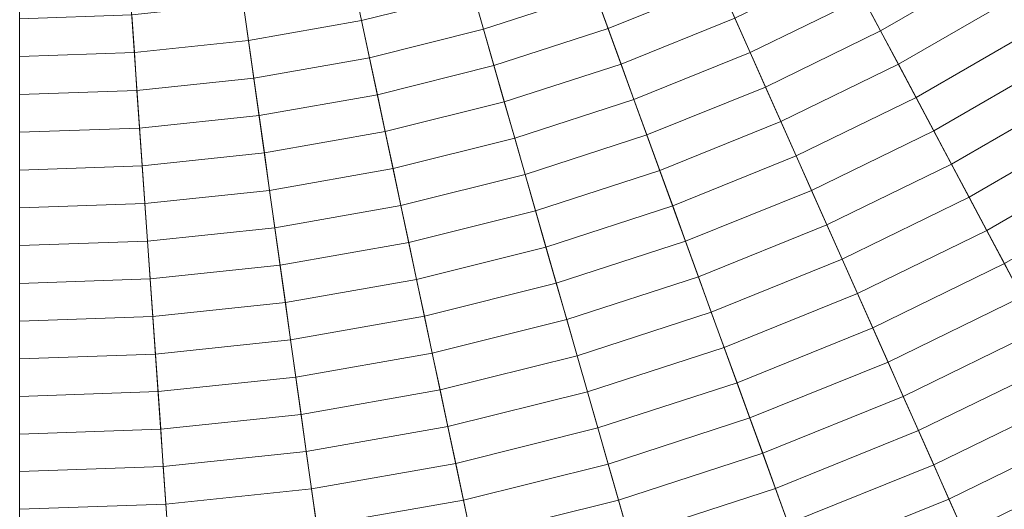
# Model space of a CAD drawing. Header units: centimetres. Extents: x -3.01 to 4.18, y -6.48 to 0.72.
# Tile 208 of 256: x 0.59 to 1.33, y -4.47 to -4.1. Entities that reach past the tile are written whole.
import ezdxf

# ---------------------------------------------------------------- set-up
doc = ezdxf.new("R2010")
doc.units = ezdxf.units.CM
doc.header["$LTSCALE"] = 2.54
doc.layers.add('Lucido design-1', color=7, linetype='Continuous')

# ---------------------------------------------------------------- blocks, each defined once
blk = doc.blocks.new('Gruppo-1')
at = {"color": 142, "linetype": 'Continuous', "lineweight": 9}
for points in [[(0.58636, -6.47952, -13.70234), (0.83739, -6.47076, -13.70234), (0.58651, -2.88305, -13.70234), (0.58636, -2.88306, -13.70234)], [(0.83739, -6.47076, -13.70234), (1.08719, -6.4445, -13.70234), (0.58666, -2.88304, -13.70234), (0.58651, -2.88305, -13.70234)], [(1.08719, -6.4445, -13.70234), (1.33456, -6.40089, -13.70234), (0.58681, -2.88301, -13.70234), (0.58666, -2.88304, -13.70234)], [(1.33456, -6.40089, -13.70234), (1.57828, -6.34012, -13.70234), (0.58696, -2.88298, -13.70234), (0.58681, -2.88301, -13.70234)], [(1.57828, -6.34012, -13.70234), (1.81716, -6.2625, -13.70234), (0.5871, -2.88293, -13.70234), (0.58696, -2.88298, -13.70234)], [(1.81716, -6.2625, -13.70234), (2.05005, -6.16841, -13.70234), (0.58724, -2.88287, -13.70234), (0.5871, -2.88293, -13.70234)], [(2.05005, -6.16841, -13.70234), (2.27581, -6.0583, -13.70234), (0.58738, -2.88281, -13.70234), (0.58724, -2.88287, -13.70234)], [(2.27581, -6.0583, -13.70234), (2.49334, -5.93271, -13.70234), (0.58751, -2.88273, -13.70234), (0.58738, -2.88281, -13.70234)], [(2.49334, -5.93271, -13.70234), (2.70158, -5.79225, -13.70234), (0.58763, -2.88265, -13.70234), (0.58751, -2.88273, -13.70234)], [(2.70158, -5.79225, -13.70234), (2.89951, -5.63761, -13.70234), (0.58775, -2.88255, -13.70234), (0.58763, -2.88265, -13.70234)], [(2.89951, -5.63761, -13.70234), (3.08618, -5.46953, -13.70234), (0.58786, -2.88245, -13.70234), (0.58775, -2.88255, -13.70234)], [(3.08618, -5.46953, -13.70234), (3.26066, -5.28885, -13.70234), (0.58797, -2.88234, -13.70234), (0.58786, -2.88245, -13.70234)], [(3.26066, -5.28885, -13.70234), (3.42212, -5.09643, -13.70234), (0.58806, -2.88223, -13.70234), (0.58797, -2.88234, -13.70234)], [(3.42212, -5.09643, -13.70234), (3.56976, -4.89322, -13.70234), (0.58815, -2.88211, -13.70234), (0.58806, -2.88223, -13.70234)], [(3.56976, -4.89322, -13.70234), (3.70286, -4.68021, -13.70234), (0.58823, -2.88198, -13.70234), (0.58815, -2.88211, -13.70234)], [(3.70286, -4.68021, -13.70234), (3.82078, -4.45843, -13.70234), (0.5883, -2.88185, -13.70234), (0.58823, -2.88198, -13.70234)], [(3.82078, -4.45843, -13.70234), (3.92295, -4.22897, -13.70234), (0.58837, -2.88171, -13.70234), (0.5883, -2.88185, -13.70234)], [(3.92295, -4.22897, -13.70234), (4.00886, -3.99293, -13.70234), (0.58842, -2.88157, -13.70234), (0.58837, -2.88171, -13.70234)], [(1.22715, -4.08604, -12.73052), (1.30965, -4.0384, -12.73052), (1.32485, -4.06273, -12.73588), (1.24061, -4.11136, -12.73588)], [(0.84027, -4.07544, -12.70526), (0.92298, -4.05482, -12.70526), (0.93091, -4.08248, -12.71011), (0.84625, -4.10358, -12.71011)], [(1.02372, -4.08253, -12.71507), (1.10648, -4.0491, -12.71507), (1.11817, -4.07535, -12.72012), (1.03355, -4.10954, -12.72012)], [(0.93091, -4.08248, -12.71011), (1.01389, -4.05552, -12.71011), (1.02372, -4.08253, -12.71507), (0.93883, -4.11012, -12.71507)], [(1.12985, -4.10158, -12.72527), (1.21367, -4.0607, -12.72527), (1.22715, -4.08604, -12.73052), (1.14152, -4.1278, -12.73052)], [(1.24061, -4.11136, -12.73588), (1.32485, -4.06273, -12.73588), (1.34004, -4.08703, -12.74133), (1.25407, -4.13667, -12.74133)], [(0.75632, -4.09025, -12.70526), (0.84027, -4.07544, -12.70526), (0.84625, -4.10358, -12.71011), (0.76033, -4.11874, -12.71011)], [(1.03355, -4.10954, -12.72012), (1.11817, -4.07535, -12.72012), (1.12985, -4.10158, -12.72527), (1.04337, -4.13652, -12.72527)], [(0.84625, -4.10358, -12.71011), (0.93091, -4.08248, -12.71011), (0.93883, -4.11012, -12.71507), (0.85223, -4.13171, -12.71507)], [(0.93883, -4.11012, -12.71507), (1.02372, -4.08253, -12.71507), (1.03355, -4.10954, -12.72012), (0.94675, -4.13774, -12.72012)], [(0.67155, -4.09916, -12.70526), (0.75632, -4.09025, -12.70526), (0.76033, -4.11874, -12.71011), (0.67356, -4.12786, -12.71011)], [(1.14152, -4.1278, -12.73052), (1.22715, -4.08604, -12.73052), (1.24061, -4.11136, -12.73588), (1.15318, -4.154, -12.73588)], [(1.25407, -4.13667, -12.74133), (1.34004, -4.08703, -12.74133), (1.35522, -4.11133, -12.74688), (1.26751, -4.16196, -12.74688)], [(0.58636, -4.10213, -12.70526), (0.67155, -4.09916, -12.70526), (0.67356, -4.12786, -12.71011), (0.58636, -4.1309, -12.71011)], [(0.76033, -4.11874, -12.71011), (0.84625, -4.10358, -12.71011), (0.85223, -4.13171, -12.71507), (0.76433, -4.14721, -12.71507)], [(1.04337, -4.13652, -12.72527), (1.12985, -4.10158, -12.72527), (1.14152, -4.1278, -12.73052), (1.05319, -4.16349, -12.73052)], [(0.85223, -4.13171, -12.71507), (0.93883, -4.11012, -12.71507), (0.94675, -4.13774, -12.72012), (0.8582, -4.15982, -12.72012)], [(0.94675, -4.13774, -12.72012), (1.03355, -4.10954, -12.72012), (1.04337, -4.13652, -12.72527), (0.95467, -4.16534, -12.72527)], [(1.15318, -4.154, -12.73588), (1.24061, -4.11136, -12.73588), (1.25407, -4.13667, -12.74133), (1.16484, -4.18019, -12.74133)], [(1.26751, -4.16196, -12.74688), (1.35522, -4.11133, -12.74688), (1.37039, -4.1356, -12.75253), (1.28095, -4.18723, -12.75253)], [(0.67356, -4.12786, -12.71011), (0.76033, -4.11874, -12.71011), (0.76433, -4.14721, -12.71507), (0.67556, -4.15654, -12.71507)], [(0.58636, -4.1309, -12.71011), (0.67356, -4.12786, -12.71011), (0.67556, -4.15654, -12.71507), (0.58636, -4.15965, -12.71507)], [(1.05319, -4.16349, -12.73052), (1.14152, -4.1278, -12.73052), (1.15318, -4.154, -12.73588), (1.063, -4.19044, -12.73588)], [(0.76433, -4.14721, -12.71507), (0.85223, -4.13171, -12.71507), (0.8582, -4.15982, -12.72012), (0.76833, -4.17566, -12.72012)], [(0.95467, -4.16534, -12.72527), (1.04337, -4.13652, -12.72527), (1.05319, -4.16349, -12.73052), (0.96258, -4.19293, -12.73052)], [(1.16484, -4.18019, -12.74133), (1.25407, -4.13667, -12.74133), (1.26751, -4.16196, -12.74688), (1.17649, -4.20636, -12.74688)], [(1.28095, -4.18723, -12.75253), (1.37039, -4.1356, -12.75253), (1.38554, -4.15986, -12.75827), (1.29438, -4.21249, -12.75827)], [(0.8582, -4.15982, -12.72012), (0.94675, -4.13774, -12.72012), (0.95467, -4.16534, -12.72527), (0.86417, -4.18791, -12.72527)], [(0.67556, -4.15654, -12.71507), (0.76433, -4.14721, -12.71507), (0.76833, -4.17566, -12.72012), (0.67757, -4.1852, -12.72012)], [(0.58636, -4.15965, -12.71507), (0.67556, -4.15654, -12.71507), (0.67757, -4.1852, -12.72012), (0.58636, -4.18839, -12.72012)], [(1.063, -4.19044, -12.73588), (1.15318, -4.154, -12.73588), (1.16484, -4.18019, -12.74133), (1.0728, -4.21738, -12.74133)], [(0.76833, -4.17566, -12.72012), (0.8582, -4.15982, -12.72012), (0.86417, -4.18791, -12.72527), (0.77233, -4.2041, -12.72527)], [(0.86417, -4.18791, -12.72527), (0.95467, -4.16534, -12.72527), (0.96258, -4.19293, -12.73052), (0.87014, -4.21598, -12.73052)], [(0.96258, -4.19293, -12.73052), (1.05319, -4.16349, -12.73052), (1.063, -4.19044, -12.73588), (0.97049, -4.2205, -12.73588)], [(1.17649, -4.20636, -12.74688), (1.26751, -4.16196, -12.74688), (1.28095, -4.18723, -12.75253), (1.18813, -4.2325, -12.75253)], [(1.29438, -4.21249, -12.75827), (1.38554, -4.15986, -12.75827), (1.40069, -4.1841, -12.76412), (1.3078, -4.23773, -12.76412)], [(0.67757, -4.1852, -12.72012), (0.76833, -4.17566, -12.72012), (0.77233, -4.2041, -12.72527), (0.67957, -4.21385, -12.72527)], [(1.0728, -4.21738, -12.74133), (1.16484, -4.18019, -12.74133), (1.17649, -4.20636, -12.74688), (1.0826, -4.24429, -12.74688)], [(0.58636, -4.18839, -12.72012), (0.67757, -4.1852, -12.72012), (0.67957, -4.21385, -12.72527), (0.58636, -4.21711, -12.72527)], [(0.77233, -4.2041, -12.72527), (0.86417, -4.18791, -12.72527), (0.87014, -4.21598, -12.73052), (0.77632, -4.23252, -12.73052)], [(1.18813, -4.2325, -12.75253), (1.28095, -4.18723, -12.75253), (1.29438, -4.21249, -12.75827), (1.19977, -4.25864, -12.75827)], [(1.3078, -4.23773, -12.76412), (1.40069, -4.1841, -12.76412), (1.41583, -4.20832, -12.77007), (1.32121, -4.26295, -12.77007)], [(0.87014, -4.21598, -12.73052), (0.96258, -4.19293, -12.73052), (0.97049, -4.2205, -12.73588), (0.8761, -4.24403, -12.73588)], [(0.97049, -4.2205, -12.73588), (1.063, -4.19044, -12.73588), (1.0728, -4.21738, -12.74133), (0.97839, -4.24805, -12.74133)], [(0.67957, -4.21385, -12.72527), (0.77233, -4.2041, -12.72527), (0.77632, -4.23252, -12.73052), (0.68157, -4.24248, -12.73052)], [(1.0826, -4.24429, -12.74688), (1.17649, -4.20636, -12.74688), (1.18813, -4.2325, -12.75253), (1.09239, -4.27119, -12.75253)], [(1.32121, -4.26295, -12.77007), (1.41583, -4.20832, -12.77007), (1.43095, -4.23253, -12.77612), (1.33461, -4.28815, -12.77612)], [(0.58636, -4.21711, -12.72527), (0.67957, -4.21385, -12.72527), (0.68157, -4.24248, -12.73052), (0.58636, -4.2458, -12.73052)], [(0.77632, -4.23252, -12.73052), (0.87014, -4.21598, -12.73052), (0.8761, -4.24403, -12.73588), (0.78031, -4.26092, -12.73588)], [(0.97839, -4.24805, -12.74133), (1.0728, -4.21738, -12.74133), (1.0826, -4.24429, -12.74688), (0.98628, -4.27559, -12.74688)], [(1.19977, -4.25864, -12.75827), (1.29438, -4.21249, -12.75827), (1.3078, -4.23773, -12.76412), (1.2114, -4.28475, -12.76412)], [(0.8761, -4.24403, -12.73588), (0.97049, -4.2205, -12.73588), (0.97839, -4.24805, -12.74133), (0.88206, -4.27207, -12.74133)], [(0.68157, -4.24248, -12.73052), (0.77632, -4.23252, -12.73052), (0.78031, -4.26092, -12.73588), (0.68357, -4.27109, -12.73588)], [(1.09239, -4.27119, -12.75253), (1.18813, -4.2325, -12.75253), (1.19977, -4.25864, -12.75827), (1.10217, -4.29807, -12.75827)], [(1.2114, -4.28475, -12.76412), (1.3078, -4.23773, -12.76412), (1.32121, -4.26295, -12.77007), (1.22301, -4.31084, -12.77007)], [(0.58636, -4.2458, -12.73052), (0.68157, -4.24248, -12.73052), (0.68357, -4.27109, -12.73588), (0.58636, -4.27449, -12.73588)], [(0.78031, -4.26092, -12.73588), (0.8761, -4.24403, -12.73588), (0.88206, -4.27207, -12.74133), (0.7843, -4.28931, -12.74133)], [(0.88206, -4.27207, -12.74133), (0.97839, -4.24805, -12.74133), (0.98628, -4.27559, -12.74688), (0.88802, -4.30009, -12.74688)], [(0.98628, -4.27559, -12.74688), (1.0826, -4.24429, -12.74688), (1.09239, -4.27119, -12.75253), (0.99417, -4.3031, -12.75253)], [(0.68357, -4.27109, -12.73588), (0.78031, -4.26092, -12.73588), (0.7843, -4.28931, -12.74133), (0.68557, -4.29968, -12.74133)], [(1.10217, -4.29807, -12.75827), (1.19977, -4.25864, -12.75827), (1.2114, -4.28475, -12.76412), (1.11195, -4.32493, -12.76412)], [(1.22301, -4.31084, -12.77007), (1.32121, -4.26295, -12.77007), (1.33461, -4.28815, -12.77612), (1.23462, -4.33692, -12.77612)], [(0.58636, -4.27449, -12.73588), (0.68357, -4.27109, -12.73588), (0.68557, -4.29968, -12.74133), (0.58636, -4.30315, -12.74133)], [(0.99417, -4.3031, -12.75253), (1.09239, -4.27119, -12.75253), (1.10217, -4.29807, -12.75827), (1.00206, -4.3306, -12.75827)], [(0.7843, -4.28931, -12.74133), (0.88206, -4.27207, -12.74133), (0.88802, -4.30009, -12.74688), (0.78829, -4.31767, -12.74688)], [(0.88802, -4.30009, -12.74688), (0.98628, -4.27559, -12.74688), (0.99417, -4.3031, -12.75253), (0.89397, -4.32808, -12.75253)], [(1.11195, -4.32493, -12.76412), (1.2114, -4.28475, -12.76412), (1.22301, -4.31084, -12.77007), (1.12171, -4.35177, -12.77007)], [(0.68557, -4.29968, -12.74133), (0.7843, -4.28931, -12.74133), (0.78829, -4.31767, -12.74688), (0.68757, -4.32826, -12.74688)], [(1.23462, -4.33692, -12.77612), (1.33461, -4.28815, -12.77612), (1.348, -4.31333, -12.78226), (1.24622, -4.36297, -12.78226)], [(0.58636, -4.30315, -12.74133), (0.68557, -4.29968, -12.74133), (0.68757, -4.32826, -12.74688), (0.58636, -4.33179, -12.74688)], [(0.78829, -4.31767, -12.74688), (0.88802, -4.30009, -12.74688), (0.89397, -4.32808, -12.75253), (0.79227, -4.34602, -12.75253)], [(1.00206, -4.3306, -12.75827), (1.10217, -4.29807, -12.75827), (1.11195, -4.32493, -12.76412), (1.00993, -4.35807, -12.76412)], [(0.89397, -4.32808, -12.75253), (0.99417, -4.3031, -12.75253), (1.00206, -4.3306, -12.75827), (0.89992, -4.35606, -12.75827)], [(1.12171, -4.35177, -12.77007), (1.22301, -4.31084, -12.77007), (1.23462, -4.33692, -12.77612), (1.13148, -4.37859, -12.77612)], [(1.24622, -4.36297, -12.78226), (1.348, -4.31333, -12.78226), (1.36138, -4.3385, -12.7885), (1.25782, -4.38901, -12.7885)], [(0.68757, -4.32826, -12.74688), (0.78829, -4.31767, -12.74688), (0.79227, -4.34602, -12.75253), (0.68957, -4.35681, -12.75253)], [(0.58636, -4.33179, -12.74688), (0.68757, -4.32826, -12.74688), (0.68957, -4.35681, -12.75253), (0.58636, -4.36042, -12.75253)], [(0.79227, -4.34602, -12.75253), (0.89397, -4.32808, -12.75253), (0.89992, -4.35606, -12.75827), (0.79625, -4.37434, -12.75827)], [(0.89992, -4.35606, -12.75827), (1.00206, -4.3306, -12.75827), (1.00993, -4.35807, -12.76412), (0.90586, -4.38402, -12.76412)], [(1.00993, -4.35807, -12.76412), (1.11195, -4.32493, -12.76412), (1.12171, -4.35177, -12.77007), (1.01781, -4.38553, -12.77007)], [(1.13148, -4.37859, -12.77612), (1.23462, -4.33692, -12.77612), (1.24622, -4.36297, -12.78226), (1.14123, -4.40539, -12.78226)], [(1.25782, -4.38901, -12.7885), (1.36138, -4.3385, -12.7885), (1.37475, -4.36364, -12.79485), (1.2694, -4.41503, -12.79485)], [(0.68957, -4.35681, -12.75253), (0.79227, -4.34602, -12.75253), (0.79625, -4.37434, -12.75827), (0.69156, -4.38535, -12.75827)], [(1.01781, -4.38553, -12.77007), (1.12171, -4.35177, -12.77007), (1.13148, -4.37859, -12.77612), (1.02568, -4.41297, -12.77612)], [(0.58636, -4.36042, -12.75253), (0.68957, -4.35681, -12.75253), (0.69156, -4.38535, -12.75827), (0.58636, -4.38902, -12.75827)], [(0.79625, -4.37434, -12.75827), (0.89992, -4.35606, -12.75827), (0.90586, -4.38402, -12.76412), (0.80023, -4.40265, -12.76412)], [(0.90586, -4.38402, -12.76412), (1.00993, -4.35807, -12.76412), (1.01781, -4.38553, -12.77007), (0.9118, -4.41196, -12.77007)], [(1.14123, -4.40539, -12.78226), (1.24622, -4.36297, -12.78226), (1.25782, -4.38901, -12.7885), (1.15098, -4.43217, -12.7885)], [(1.2694, -4.41503, -12.79485), (1.37475, -4.36364, -12.79485), (1.38811, -4.38877, -12.80129), (1.28097, -4.44102, -12.80129)], [(0.69156, -4.38535, -12.75827), (0.79625, -4.37434, -12.75827), (0.80023, -4.40265, -12.76412), (0.69356, -4.41386, -12.76412)], [(0.80023, -4.40265, -12.76412), (0.90586, -4.38402, -12.76412), (0.9118, -4.41196, -12.77007), (0.8042, -4.43093, -12.77007)], [(1.02568, -4.41297, -12.77612), (1.13148, -4.37859, -12.77612), (1.14123, -4.40539, -12.78226), (1.03354, -4.44038, -12.78226)], [(0.58636, -4.38902, -12.75827), (0.69156, -4.38535, -12.75827), (0.69356, -4.41386, -12.76412), (0.58636, -4.4176, -12.76412)], [(0.9118, -4.41196, -12.77007), (1.01781, -4.38553, -12.77007), (1.02568, -4.41297, -12.77612), (0.91773, -4.43988, -12.77612)], [(1.15098, -4.43217, -12.7885), (1.25782, -4.38901, -12.7885), (1.2694, -4.41503, -12.79485), (1.16072, -4.45893, -12.79485)], [(1.28097, -4.44102, -12.80129), (1.38811, -4.38877, -12.80129), (1.40146, -4.41387, -12.80783), (1.29254, -4.467, -12.80783)], [(0.69356, -4.41386, -12.76412), (0.80023, -4.40265, -12.76412), (0.8042, -4.43093, -12.77007), (0.69555, -4.44235, -12.77007)], [(1.03354, -4.44038, -12.78226), (1.14123, -4.40539, -12.78226), (1.15098, -4.43217, -12.7885), (1.04139, -4.46778, -12.7885)], [(0.58636, -4.4176, -12.76412), (0.69356, -4.41386, -12.76412), (0.69555, -4.44235, -12.77007), (0.58636, -4.44617, -12.77007)], [(0.8042, -4.43093, -12.77007), (0.9118, -4.41196, -12.77007), (0.91773, -4.43988, -12.77612), (0.80818, -4.4592, -12.77612)], [(0.91773, -4.43988, -12.77612), (1.02568, -4.41297, -12.77612), (1.03354, -4.44038, -12.78226), (0.92366, -4.46778, -12.78226)], [(1.29254, -4.467, -12.80783), (1.40146, -4.41387, -12.80783), (1.4148, -4.43896, -12.81447), (1.30409, -4.49295, -12.81447)], [(1.16072, -4.45893, -12.79485), (1.2694, -4.41503, -12.79485), (1.28097, -4.44102, -12.80129), (1.17045, -4.48567, -12.80129)], [(0.69555, -4.44235, -12.77007), (0.8042, -4.43093, -12.77007), (0.80818, -4.4592, -12.77612), (0.69754, -4.47083, -12.77612)], [(1.04139, -4.46778, -12.7885), (1.15098, -4.43217, -12.7885), (1.16072, -4.45893, -12.79485), (1.04924, -4.49516, -12.79485)], [(0.58636, -4.44617, -12.77007), (0.69555, -4.44235, -12.77007), (0.69754, -4.47083, -12.77612), (0.58636, -4.47471, -12.77612)], [(0.80818, -4.4592, -12.77612), (0.91773, -4.43988, -12.77612), (0.92366, -4.46778, -12.78226), (0.81215, -4.48744, -12.78226)], [(0.92366, -4.46778, -12.78226), (1.03354, -4.44038, -12.78226), (1.04139, -4.46778, -12.7885), (0.92959, -4.49566, -12.7885)], [(1.17045, -4.48567, -12.80129), (1.28097, -4.44102, -12.80129), (1.29254, -4.467, -12.80783), (1.18018, -4.51239, -12.80783)], [(1.30409, -4.49295, -12.81447), (1.4148, -4.43896, -12.81447), (1.42812, -4.46402, -12.82121), (1.31564, -4.51888, -12.82121)], [(1.04924, -4.49516, -12.79485), (1.16072, -4.45893, -12.79485), (1.17045, -4.48567, -12.80129), (1.05709, -4.52251, -12.80129)], [(0.69754, -4.47083, -12.77612), (0.80818, -4.4592, -12.77612), (0.81215, -4.48744, -12.78226), (0.69953, -4.49928, -12.78226)], [(1.31564, -4.51888, -12.82121), (1.42812, -4.46402, -12.82121), (1.44144, -4.48907, -12.82804), (1.32718, -4.5448, -12.82804)], [(0.58636, -4.47471, -12.77612), (0.69754, -4.47083, -12.77612), (0.69953, -4.49928, -12.78226), (0.58636, -4.50323, -12.78226)], [(0.81215, -4.48744, -12.78226), (0.92366, -4.46778, -12.78226), (0.92959, -4.49566, -12.7885), (0.81611, -4.51567, -12.7885)], [(0.92959, -4.49566, -12.7885), (1.04139, -4.46778, -12.7885), (1.04924, -4.49516, -12.79485), (0.93551, -4.52351, -12.79485)], [(1.18018, -4.51239, -12.80783), (1.29254, -4.467, -12.80783), (1.30409, -4.49295, -12.81447), (1.18989, -4.53909, -12.81447)]]:
    blk.add_3dface(points, dxfattribs=at)

msp = doc.modelspace()

# ---------------------------------------------------------------- block references
at = {"layer": 'Lucido design-1', "color": 7}
msp.add_blockref('Gruppo-1', (0, 0), dxfattribs=at)

doc.saveas('drawing.dxf')
